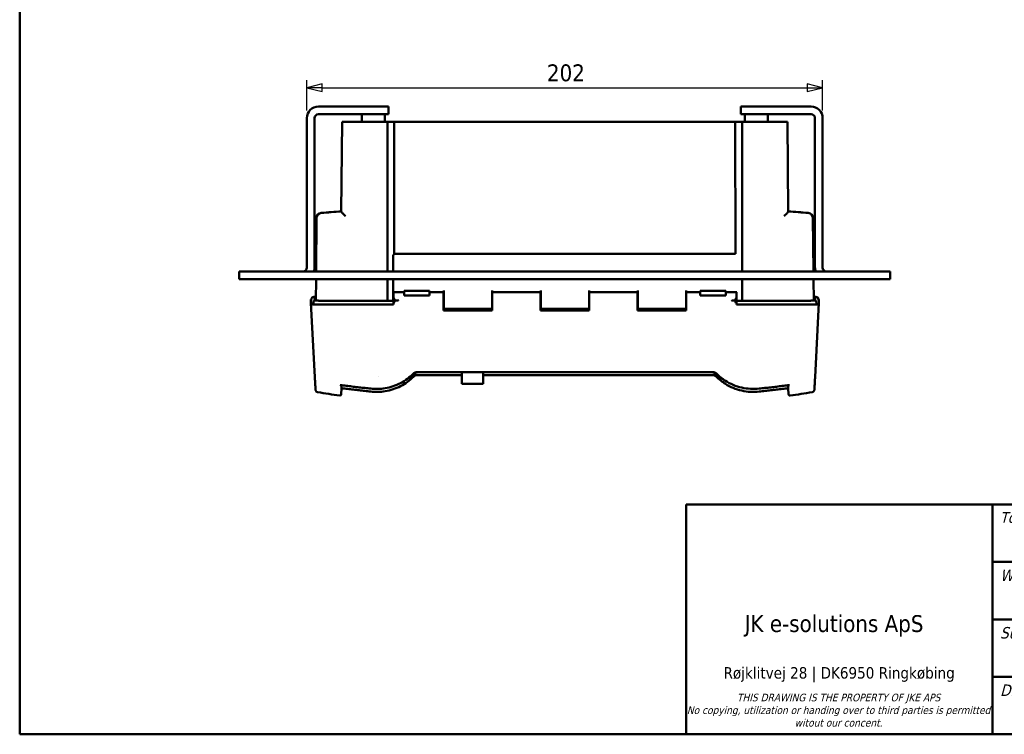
# Model space of a CAD drawing. Header units: millimetres. Extents: x 30 to 861, y 28 to 600.
# Tile 1 of 33: x 30 to 416, y 30 to 310. Entities that reach past the tile are written whole.
import ezdxf
from ezdxf.enums import TextEntityAlignment as Align

# ---------------------------------------------------------------- set-up
doc = ezdxf.new("R2010")
doc.units = ezdxf.units.MM
doc.header["$LTSCALE"] = 3
for name, color, linetype, lineweight in [('Border (ISO)', 7, 'Continuous', 50), ('Dimension (ISO)', 7, 'Continuous', 25), ('Title (ISO)', 7, 'Continuous', 50), ('Visible (ISO)', 7, 'Continuous', 50)]:
    doc.layers.add(name, color=color, linetype=linetype, lineweight=lineweight)
doc.styles.add('Note Text (ISO)', font='tahoma.ttf')
doc.styles.get("Standard").update_dxf_attribs({"font": 'tahoma.ttf'})
doc.dimstyles.new('Default (ISO)', dxfattribs={"dimscale": 3, "dimtxt": 2.2, "dimasz": 2, "dimexe": 1, "dimexo": 1, "dimgap": 0.762, "dimtad": 1, "dimdec": 1, "dimrnd": 1e-08, "dimtxsty": 'Note Text (ISO)', "dimblk": 'Filled-1', "dimcen": 0.09, "dimdle": 10, "dimclrd": 256, "dimclre": 256, "dimclrt": 256, "dimadec": 0, "dimazin": 0, "dimtfac": 0.863636, "dimtdec": 0, "dimtmove": 0, "dimatfit": 3, "dimfxl": 1, "dimtolj": 1, "dimlwd": -1, "dimlwe": -1, "dimarcsym": 0})

# ---------------------------------------------------------------- blocks, each defined once
blk = doc.blocks.new('Borders Border')
at = {"layer": 'Border (ISO)'}
for p, q in [((10, 10), (10, 200)), ((287, 10), (10, 10))]:
    blk.add_line(p, q, dxfattribs=at)
blk = doc.blocks.new('Title Blocks JKE')
at = {"layer": 'Title (ISO)'}
for p, q in [((100.89, 162.13), (290.89, 162.13)), ((100.89, 132.13), (100.89, 162.13)), ((140.89, 162.13), (140.89, 132.13)), ((140.89, 154.63), (207.56, 154.63)), ((140.89, 147.13), (290.89, 147.13)), ((140.89, 139.63), (290.89, 139.63)), ((290.89, 132.13), (100.89, 132.13))]:
    blk.add_line(p, q, dxfattribs=at)
at = {"layer": 'Title (ISO)', "attachment_point": 1, "style": 'Note Text (ISO)'}
for s, insert, char_height in [('\\fTahoma|b0|i1;\\H1.4000;Tolerance', (141.89, 161.13), 1.4), ('\\fTahoma|b0|i1;\\H1.5000;Weight', (141.89, 153.63), 1.5), ('\\fTahoma|b0|i0;JK e-solutions ApS', (108.54, 147.68), 2.2), ('\\fTahoma|b0|i1;\\H1.5000;Surface', (141.89, 146.13), 1.5), ('\\fTahoma|b0|i1;\\H1.5000;Dimensions:', (141.89, 138.63), 1.5)]:
    blk.add_mtext(s, dxfattribs=dict(at, insert=insert, char_height=char_height))
at = {"layer": 'Title (ISO)', "attachment_point": 2, "style": 'Note Text (ISO)'}
for s, insert, char_height, width, line_spacing_factor in [('\\fTahoma|b0|i0;\\H1.5000;Røjklitvej 28 | DK6950 Ringkøbing\\fTahoma|b0|i0;\\H2.0000;\\P', (120.88, 140.9), 1.5, 39.9232, 4), ('\\fTahoma|b0|i1;\\H1.0000;THIS DRAWING IS THE PROPERTY OF JKE APS\\P\\fTahoma|b0|i1;\\H1.0000;No copying, utilization or handing over to third parties is permitted witout our concent.', (120.81, 137.43), 1, 39.5987, 0.987884)]:
    blk.add_mtext(s, dxfattribs=dict(at, insert=insert, char_height=char_height, width=width, line_spacing_factor=line_spacing_factor))
at = {"layer": 'Title (ISO)', "lineweight": 30, "flags": 104}
for tag, p in [('DESCRIPTION', (210.56, 158.38)), ('TITLE', (210.56, 154.63)), ('SUBJECT', (210.56, 150.88))]:
    blk.add_attdef(tag, text='', height=2.5, dxfattribs=at).set_placement(p, align=Align.MIDDLE_LEFT)
for tag, height, p in [('MASS\\P3;', 2.5, (143.89, 147.63)), ('CREATION_DATE', 2.5, (177.22, 147.63)), ('Surface', 2.5, (143.89, 140.13)), ('MATERIAL', 2.5, (243.61, 140.13)), ('DESIGNER', 2.5, (177.22, 140.13)), ('Dimension', 2.5, (143.89, 132.63)), ('PART_NUMBER', 2.2, (243.61, 132.63))]:
    blk.add_attdef(tag, text='', height=height, dxfattribs=at).set_placement(p, align=Align.BOTTOM_LEFT)
blk.add_attdef('Sheet_Size', text='', height=2.5, dxfattribs=at).set_placement((215.89, 140.13), align=Align.BOTTOM_CENTER)
blk.add_attdef('REVISION_NUMBER', text='', height=2.2, dxfattribs=at).set_placement((287.39, 134.9), align=Align.MIDDLE_CENTER)
blk = doc.blocks.new('Filled-1')
at = {"color": 0}
for p, q in [((0, 0), (-1, 0.25)), ((-1, 0.25), (-1, -0.25)), ((-1, 0), (0, 0)), ((-1, -0.25), (0, 0))]:
    blk.add_line(p, q, dxfattribs=at)
at = {"color": 0, "flags": 128}
blk.add_lwpolyline([(-1, -0.25), (0, 0), (-1, 0.25), (-1, -0.25)], dxfattribs=at)
at = {"color": 0}
blk.add_solid([(-1, -0.25), (0, 0), (-1, 0.25), (-1, -0.25)], dxfattribs=at)
blk = doc.blocks.new('*D7')
at = {"layer": 'Defpoints', "color": 0, "transparency": 16777216}
for p in [(344.51, 283.13), (142.51, 271.25), (344.51, 271.25)]:
    blk.add_point(p, dxfattribs=at)
at = {"layer": 'Dimension (ISO)', "transparency": 16777216}
for p, q in [((142.51, 274.25), (142.51, 286.13)), ((344.51, 274.25), (344.51, 286.13)), ((148.51, 283.13), (338.51, 283.13))]:
    blk.add_line(p, q, dxfattribs=at)
at = {"layer": 'Dimension (ISO)', "transparency": 16777216, "xscale": 6, "yscale": 6, "zscale": 6, "rotation": 180}
blk.add_blockref('Filled-1', (142.51, 283.13), dxfattribs=at)
at = {"layer": 'Dimension (ISO)', "transparency": 16777216, "xscale": 6, "yscale": 6, "zscale": 6}
blk.add_blockref('Filled-1', (344.51, 283.13), dxfattribs=at)
at = {"layer": 'Dimension (ISO)', "transparency": 16777216, "insert": (236.52, 292.29), "char_height": 6.6, "attachment_point": 1, "style": 'Note Text (ISO)'}
blk.add_mtext('\\A1;202', dxfattribs=at)

msp = doc.modelspace()

# ---------------------------------------------------------------- linework, layer by layer
at = {"layer": 'Visible (ISO)'}
for p, q in [((172.51, 275.75), (147.01, 275.75)), ((172.51, 275.75), (174.51, 275.75)), ((174.51, 272.75), (174.51, 275.75)), ((312.51, 275.75), (312.51, 272.75)), ((312.51, 275.75), (314.51, 275.75)), ((340.01, 275.75), (314.51, 275.75)), ((142.51, 271.25), (142.51, 212.75)), ((145.51, 212.75), (145.51, 271.25)), ((147.01, 272.75), (172.51, 272.75)), ((164.04, 272.75), (164.01, 269.75)), ((174.51, 272.75), (172.51, 272.75)), ((172.99, 272.75), (173.01, 269.75)), ((314.51, 272.75), (312.51, 272.75)), ((314.04, 272.75), (314.01, 269.75)), ((340.01, 272.75), (314.51, 272.75)), ((322.99, 272.75), (323.01, 269.75)), ((341.51, 271.25), (341.51, 212.75)), ((344.51, 271.25), (344.51, 212.75)), ((156.27, 269.75), (155.97, 234.7)), ((156.27, 269.75), (157.93, 269.75)), ((157.93, 269.75), (174.07, 269.75)), ((174.07, 269.75), (174.02, 211.25)), ((175.1, 269.75), (174.07, 269.75)), ((175.1, 269.75), (176.09, 269.75)), ((176.09, 269.75), (176.72, 269.75)), ((176.7, 217.98), (176.72, 269.75)), ((176.72, 269.75), (310.31, 269.75)), ((310.31, 269.75), (310.93, 269.75)), ((310.33, 218.05), (310.31, 269.75)), ((310.93, 269.75), (311.93, 269.75)), ((312.96, 269.75), (311.93, 269.75)), ((313, 211.25), (312.96, 269.75)), ((312.96, 269.75), (329.1, 269.75)), ((329.1, 269.75), (330.75, 269.75)), ((331.06, 234.7), (330.75, 269.75)), ((146.3, 232.15), (146.11, 211.25)), ((146.3, 232.18), (146.3, 232.15)), ((340.73, 232.15), (340.73, 232.18)), ((340.91, 211.25), (340.73, 232.15)), ((176.38, 217.72), (176.77, 218.05)), ((176.77, 218.05), (310.33, 218.05)), ((176.28, 215.85), (176.27, 211.25)), ((116.01, 211.25), (116.01, 208.25)), ((116.01, 211.25), (121.01, 211.25)), ((121.01, 211.25), (366.01, 211.25)), ((366.01, 211.25), (371.01, 211.25)), ((371.01, 208.25), (371.01, 211.25)), ((121.01, 208.25), (116.01, 208.25)), ((121.01, 208.25), (366.01, 208.25)), ((146.09, 208.25), (146.01, 199.81)), ((174.02, 208.25), (174.01, 199.75)), ((176.26, 208.25), (176.25, 203.09)), ((313.01, 199.75), (313.01, 208.25)), ((341.01, 199.81), (340.94, 208.25)), ((371.01, 208.25), (366.01, 208.25)), ((145.27, 201.27), (145.52, 201.27)), ((145.52, 201.27), (145.6, 199.81)), ((176.25, 203.09), (176.23, 201.58)), ((176.25, 203.09), (176.52, 203.09)), ((176.37, 203.05), (176.37, 202.62)), ((176.37, 202.62), (176.37, 200.91)), ((176.37, 200.91), (176.37, 198.8)), ((176.81, 203.12), (180.57, 203.12)), ((177.03, 203.09), (177.03, 203.09)), ((180.57, 202.7), (180.57, 203.69)), ((190.57, 203.69), (180.57, 203.69)), ((180.57, 202.7), (180.57, 201.8)), ((190.57, 201.8), (180.57, 201.8)), ((190.57, 203.69), (190.57, 202.7)), ((190.57, 203.12), (196.02, 203.12)), ((190.57, 201.8), (190.57, 202.7)), ((196.02, 203.12), (196.02, 199.61)), ((196.02, 203.09), (196.12, 203.09)), ((196.12, 203.72), (196.12, 203.25)), ((196.12, 203.25), (196.12, 203.11)), ((196.12, 196.62), (196.12, 203.11)), ((215.02, 203.25), (215.02, 203.72)), ((215.02, 203.11), (215.02, 203.25)), ((215.02, 203.11), (215.02, 196.62)), ((215.02, 203.09), (215.12, 203.09)), ((215.12, 199.61), (215.12, 203.12)), ((215.12, 203.12), (234.02, 203.12)), ((234.02, 203.12), (234.02, 199.61)), ((234.02, 203.09), (234.12, 203.09)), ((234.12, 203.72), (234.12, 203.25)), ((234.12, 203.25), (234.12, 203.11)), ((234.12, 196.62), (234.12, 203.11)), ((253.02, 203.25), (253.02, 203.72)), ((253.02, 203.11), (253.02, 203.25)), ((253.02, 203.11), (253.02, 196.62)), ((253.02, 203.09), (253.12, 203.09)), ((253.12, 199.61), (253.12, 203.12)), ((253.12, 203.12), (272.02, 203.12)), ((272.02, 203.12), (272.02, 199.61)), ((272.02, 203.09), (272.12, 203.09)), ((272.12, 203.72), (272.12, 203.25)), ((272.12, 203.25), (272.12, 203.11)), ((272.12, 196.62), (272.12, 203.11)), ((291.02, 203.25), (291.02, 203.72)), ((291.02, 203.11), (291.02, 203.25)), ((291.02, 203.11), (291.02, 196.62)), ((291.02, 203.09), (291.12, 203.09)), ((291.12, 199.61), (291.12, 203.12)), ((291.12, 203.12), (296.57, 203.12)), ((296.57, 202.7), (296.57, 203.69)), ((306.57, 203.69), (296.57, 203.69)), ((296.57, 202.7), (296.57, 201.8)), ((306.57, 201.8), (296.57, 201.8)), ((306.57, 203.69), (306.57, 202.7)), ((306.57, 203.12), (310.34, 203.12)), ((306.57, 201.8), (306.57, 202.7)), ((310.12, 203.09), (310.12, 203.09)), ((310.63, 203.09), (310.86, 203.09)), ((310.77, 202.62), (310.77, 203.05)), ((310.77, 200.91), (310.77, 202.62)), ((310.77, 198.8), (310.77, 200.91)), ((341.55, 199.81), (341.63, 201.27)), ((341.63, 201.27), (341.87, 201.27)), ((144.18, 198.2), (144.07, 200.28)), ((144.07, 200.28), (144.07, 198.89)), ((144.07, 200.28), (144.27, 200.28)), ((145.6, 169.78), (144.07, 198.89)), ((144.18, 198.21), (144.18, 198.2)), ((145.11, 199.81), (145.1, 198.22)), ((171.91, 198.26), (145.83, 198.22)), ((146.01, 199.89), (145.93, 199.89)), ((145.94, 199.81), (147.06, 199.82)), ((147.67, 199.75), (147.07, 199.75)), ((174.01, 199.75), (147.67, 199.75)), ((175.83, 198.26), (172.25, 198.26)), ((174.01, 199.75), (175.06, 199.75)), ((176.01, 199.75), (175.06, 199.75)), ((176.01, 199.85), (176.37, 199.85)), ((176.37, 198.27), (176.27, 198.27)), ((176.37, 198.8), (176.37, 198.27)), ((176.84, 199.88), (177.95, 199.89)), ((196.02, 199.84), (196.12, 199.84)), ((196.02, 199.82), (196.12, 199.82)), ((196.02, 199.75), (196.12, 199.75)), ((196.02, 199.61), (196.02, 195.89)), ((196.02, 198.25), (196.12, 198.25)), ((215.02, 199.84), (215.12, 199.84)), ((215.02, 199.82), (215.12, 199.82)), ((215.02, 199.75), (215.12, 199.75)), ((215.02, 198.25), (215.12, 198.25)), ((215.12, 195.89), (215.12, 199.61)), ((234.02, 199.84), (234.12, 199.84)), ((234.02, 199.82), (234.12, 199.82)), ((234.02, 199.75), (234.12, 199.75)), ((234.02, 199.61), (234.02, 195.89)), ((234.02, 198.25), (234.12, 198.25)), ((253.02, 199.84), (253.12, 199.84)), ((253.02, 199.82), (253.12, 199.82)), ((253.02, 199.75), (253.12, 199.75)), ((253.02, 198.25), (253.12, 198.25)), ((253.12, 195.89), (253.12, 199.61)), ((272.02, 199.84), (272.12, 199.84)), ((272.02, 199.82), (272.12, 199.82)), ((272.02, 199.75), (272.12, 199.75)), ((272.02, 199.61), (272.02, 195.89)), ((272.02, 198.25), (272.12, 198.25)), ((291.02, 199.84), (291.12, 199.84)), ((291.02, 199.82), (291.12, 199.82)), ((291.02, 199.75), (291.12, 199.75)), ((291.02, 198.25), (291.12, 198.25)), ((291.12, 195.89), (291.12, 199.61)), ((309.2, 199.89), (310.31, 199.88)), ((310.77, 199.85), (311.01, 199.85)), ((310.77, 198.27), (310.77, 198.8)), ((310.88, 198.27), (310.77, 198.27)), ((311.96, 199.75), (311.01, 199.75)), ((314.89, 198.26), (311.31, 198.26)), ((311.96, 199.75), (313.01, 199.75)), ((339.36, 199.75), (313.01, 199.75)), ((341.31, 198.22), (315.24, 198.26)), ((339.9, 199.75), (339.36, 199.75)), ((339.9, 199.82), (341.21, 199.81)), ((341.21, 199.89), (341.01, 199.89)), ((341.55, 169.78), (343.07, 198.89)), ((342.03, 199.81), (342.05, 198.22)), ((342.87, 200.28), (343.07, 200.28)), ((342.96, 198.2), (343.07, 200.28)), ((342.96, 198.2), (342.96, 198.21)), ((343.07, 198.89), (343.07, 200.28)), ((215.12, 196.39), (196.02, 196.39)), ((196.02, 195.89), (215.12, 195.89)), ((215.02, 196.62), (196.12, 196.62)), ((196.49, 196.62), (196.49, 196.39)), ((253.12, 196.39), (234.02, 196.39)), ((234.02, 195.89), (253.12, 195.89)), ((253.02, 196.62), (234.12, 196.62)), ((240.1, 196.62), (240.1, 196.39)), ((247.05, 196.62), (247.05, 196.39)), ((291.12, 196.39), (272.02, 196.39)), ((272.02, 195.89), (291.12, 195.89)), ((291.02, 196.62), (272.12, 196.62)), ((289.56, 196.39), (289.56, 196.62)), ((289.57, 196.62), (289.57, 196.39)), ((170.66, 170.13), (170.66, 170.13)), ((185.25, 171.07), (185.23, 171.03)), ((185.74, 171.83), (301.41, 171.83)), ((203.15, 170.61), (185.74, 170.61)), ((203.15, 167.24), (203.15, 171.83)), ((203.15, 171.83), (203.15, 167.24)), ((203.16, 171.83), (203.16, 167.24)), ((211.56, 171.83), (211.56, 167.24)), ((301.41, 170.61), (211.56, 170.61)), ((301.41, 171.83), (301.41, 171.83)), ((301.91, 171.03), (301.9, 171.07)), ((203.15, 167.24), (203.15, 167.24)), ((203.15, 167.24), (203.16, 167.24)), ((204.62, 167.24), (203.16, 167.24)), ((210.11, 167.24), (204.62, 167.24)), ((206, 167.24), (206, 167.23)), ((206.01, 167.23), (206, 167.23)), ((206.01, 167.23), (208.81, 167.23)), ((208.81, 167.24), (208.81, 167.23)), ((211.56, 167.24), (210.11, 167.24)), ((156.07, 165.53), (155.94, 163.08)), ((331.07, 165.53), (331.2, 163.08)), ((331.2, 163.07), (331.2, 163.07))]:
    msp.add_line(p, q, dxfattribs=at)
for centre, radius, start, end in [((147.01, 271.25), 4.5, 90, 180), ((340.01, 271.25), 4.5, 0, 90), ((147.01, 271.25), 1.5, 90, 180), ((340.01, 271.25), 1.5, 0, 90), ((148.3, 232.16), 2, 94.3644, 179.5), ((148.3, 232.13), 2, 94.3608, 179.5), ((338.73, 232.16), 2, 0.5, 85.6356), ((338.73, 232.13), 2, 0.5, 85.6392), ((141.01, 212.75), 1.5, 270, 0), ((141.01, 212.75), 4.5, 340.5288, 0), ((346.01, 212.75), 4.5, 180, 199.4712), ((346.01, 212.75), 1.5, 180, 270), ((243.57, 756.09), 600, 260.7113, 261.54672), ((243.57, 756.09), 600, 278.45328, 279.2887)]:
    msp.add_arc(centre, radius, start, end, dxfattribs=at)
for centre, major_axis, ratio, start_param, end_param in [((148.3, 232.16), (-0.15, 1.99), 0.172515, 6.281751, 6.283185), ((148.3, 232.13), (-0.15, 1.99), 0.172517, 6.281751, 6.283185), ((338.73, 232.16), (0.15, 1.99), 0.172515, 0, 0.001435), ((338.73, 232.13), (0.15, 1.99), 0.172517, 0, 0.001435), ((176.39, 215.72), (0, -2), 0.052406, 3.185202, 4.651278), ((145.27, 200.28), (1, 0), 0.991235, 1.570796, 3.141593), ((176.29, 201.4), (0, -1), 0.052406, 4.529105, 5.059176), ((176.07, 199.87), (0, -3.5), 0.052406, 1.567486, 1.917584), ((176.22, 199.87), (0.01, 1.07), 0.577306, 4.725478, 6.042763), ((176.79, 199.87), (0.02, 3.25), 0.488497, 0.002735, 0.002772), ((310.93, 199.87), (0.01, -1.07), 0.577306, 3.382015, 4.6993), ((310.35, 199.87), (0.02, -3.25), 0.488497, 3.138801, 3.138858), ((341.87, 200.28), (1, 0), 0.991235, 0, 1.570796), ((146.19, 198.21), (-2, 0), 0.008723, 4.889221, 6.283185), ((146.11, 199.81), (-1, 0), 0.008726, 4.886986, 6.283109), ((146.02, 199.89), (-0.501, 0), 0.008715, 0.547545, 1.396048), ((172.26, 198.25), (-2, 0), 0.008738, 4.712629, 4.886922), ((175.83, 198.27), (-0.5, 0), 0.008735, 1.572379, 2.617995), ((176.22, 199.87), (-0.09, 1.07), 0.575205, 3.250226, 4.673356), ((310.93, 199.87), (-0.09, -1.07), 0.575205, 4.751422, 6.174552), ((311.31, 198.27), (-0.5, 0), 0.008735, 0.523598, 1.569213), ((314.89, 198.25), (-2, 0), 0.008738, 4.537856, 4.712149), ((341.12, 199.89), (0.501, 0), 0.008715, 4.887137, 5.73564), ((341.03, 199.81), (-1, 0), 0.008726, 3.141669, 4.537792), ((340.96, 198.21), (-2, 0), 0.008723, 3.141592, 4.535557), ((187.01, 171.34), (1.77, 0.31), 0.213957, 3.034581, 3.143435), ((185.22, 172.16), (0.069, -0.373), 0.091188, 6.035647, 6.280649), ((185.22, 170.94), (0.068, -0.374), 0.094687, 0.002357, 0.311848), ((301.93, 170.94), (0.068, 0.374), 0.094681, 2.829793, 3.139203), ((301.93, 172.16), (0.069, 0.373), 0.091182, 3.144157, 3.389057), ((300.2, 171.33), (1.7, -0.3), 0.218052, 6.281496, 6.392339), ((156.27, 167.15), (-0.063, -0.496), 0.17981, 6.278734, 6.283185), ((176.53, 170.39), (-8.52, -0.07), 0.175893, 2.268513, 2.442734), ((310.62, 170.39), (8.52, -0.07), 0.175893, 3.840339, 4.014562), ((330.88, 167.15), (0.063, -0.496), 0.17981, 0, 0.004451), ((156.27, 166.01), (-0.064, -0.496), 0.177632, 6.279109, 6.283185), ((330.88, 166.01), (0.064, -0.496), 0.177632, 0, 0.004077)]:
    msp.add_ellipse(centre, major_axis=major_axis, ratio=ratio, start_param=start_param, end_param=end_param, dxfattribs=at)
for points in [[(148.14, 234.12), (150.75, 234.32), (153.36, 234.52), (155.97, 234.72)], [(148.15, 234.15), (150.76, 234.35), (153.36, 234.55), (155.97, 234.75)], [(331.06, 234.75), (333.66, 234.55), (336.27, 234.35), (338.88, 234.15)], [(331.06, 234.72), (333.67, 234.52), (336.27, 234.32), (338.88, 234.12)], [(176.37, 203.05), (176.52, 203.09), (176.66, 203.12), (176.81, 203.12)], [(310.34, 203.12), (310.48, 203.12), (310.63, 203.09), (310.77, 203.05)], [(185.74, 171.83), (185.59, 171.83), (185.44, 171.82), (185.29, 171.79)], [(185.74, 170.61), (185.59, 170.61), (185.44, 170.6), (185.29, 170.57)], [(301.86, 171.79), (301.71, 171.82), (301.56, 171.83), (301.41, 171.83)], [(301.86, 170.57), (301.71, 170.6), (301.56, 170.61), (301.41, 170.61)], [(155.37, 162.6), (155.37, 162.6), (155.37, 162.6), (155.37, 162.6)], [(156.2, 165.52), (156.16, 165.52), (156.12, 165.53), (156.07, 165.53)], [(331.07, 165.53), (331.03, 165.53), (330.99, 165.52), (330.94, 165.52)], [(331.77, 162.6), (331.77, 162.6), (331.77, 162.6), (331.77, 162.6)]]:
    msp.add_open_spline(points, degree=3, dxfattribs=at)
for points, knots in [([(155.97, 234.7), (155.97, 234.68), (155.98, 234.65), (156.02, 234.57), (156.06, 234.53), (156.19, 234.35), (156.32, 234.2), (156.62, 233.87), (156.8, 233.68), (157.18, 233.3), (157.38, 233.09), (157.6, 232.89), (157.6, 232.89), (157.61, 232.89)], [0.0000096, 0.0000096, 0.0000096, 0.0000096, 0.0379344, 0.0379344, 0.0773524, 0.0773524, 0.1612747, 0.1612747, 0.2467239, 0.2467239, 0.335845, 0.335845, 0.3366569, 0.3366569, 0.3366569, 0.3366569]), ([(329.42, 232.89), (329.42, 232.89), (329.42, 232.89), (329.64, 233.09), (329.85, 233.3), (330.23, 233.68), (330.41, 233.87), (330.71, 234.2), (330.84, 234.35), (330.97, 234.53), (331, 234.57), (331.05, 234.65), (331.06, 234.68), (331.06, 234.7)], [-0.0008136, -0.0008136, -0.0008136, -0.0008136, 0, 0, 0.0893018, 0.0893018, 0.1749243, 0.1749243, 0.2590111, 0.2590111, 0.2985063, 0.2985063, 0.3365141, 0.3365141, 0.3365141, 0.3365141]), ([(178.38, 199.91), (178.35, 199.91), (178.31, 199.91), (178.28, 199.91), (178.26, 199.91), (178.24, 199.9), (178.22, 199.9), (178.19, 199.9), (178.16, 199.9), (178.13, 199.9), (178.11, 199.9), (178.09, 199.9), (178.08, 199.9), (178.03, 199.9), (177.98, 199.89), (177.95, 199.89)], [-0.0013531, -0.0013531, -0.0013531, -0.0013531, 0.1073206, 0.1073206, 0.1073206, 0.164211, 0.164211, 0.164211, 0.2623074, 0.2623074, 0.2623074, 0.3284462, 0.3284462, 0.3284462, 0.5237812, 0.5237812, 0.5237812, 0.5237812]), ([(309.2, 199.89), (309.18, 199.89), (309.17, 199.89), (309.15, 199.89), (309.14, 199.9), (309.12, 199.9), (309.1, 199.9), (309.09, 199.9), (309.08, 199.9), (309.07, 199.9), (309.05, 199.9), (309.03, 199.9), (309.01, 199.9), (308.99, 199.9), (308.97, 199.9), (308.94, 199.9), (308.94, 199.9), (308.93, 199.9), (308.93, 199.9), (308.9, 199.9), (308.87, 199.91), (308.85, 199.91), (308.83, 199.91), (308.82, 199.91), (308.81, 199.91), (308.8, 199.91), (308.79, 199.91), (308.78, 199.91), (308.77, 199.91), (308.76, 199.91), (308.76, 199.91)], [0, 0, 0, 0, 0.0771876, 0.0771876, 0.0771876, 0.1552738, 0.1552738, 0.1552738, 0.1953329, 0.1953329, 0.1953329, 0.2613345, 0.2613345, 0.2613345, 0.3442679, 0.3442679, 0.3442679, 0.3595662, 0.3595662, 0.3595662, 0.4416708, 0.4416708, 0.4416708, 0.483366, 0.483366, 0.483366, 0.5127266, 0.5127266, 0.5127266, 0.5250612, 0.5250612, 0.5250612, 0.5250612]), ([(145.6, 169.77), (145.64, 169.12), (145.67, 168.54), (145.73, 167.49), (145.75, 167.04), (145.8, 166.25), (145.82, 165.93), (145.85, 165.4), (145.86, 165.2), (145.88, 165), (145.88, 164.95), (145.89, 164.88), (145.89, 164.86), (145.9, 164.82), (145.9, 164.8), (145.91, 164.73), (145.91, 164.71), (145.95, 164.6), (145.96, 164.57), (146, 164.48), (146.01, 164.46), (146.06, 164.38), (146.1, 164.32), (146.23, 164.18), (146.31, 164.11), (146.51, 164.01), (146.61, 163.97), (146.73, 163.95)], [4.5742267, 4.5742267, 4.5742267, 4.5742267, 4.6000963, 4.6000963, 4.6259659, 4.6259659, 4.6518356, 4.6518356, 4.6777052, 4.6777052, 4.69064, 4.69064, 4.6971074, 4.6971074, 4.7003411, 4.7003411, 4.701958, 4.701958, 4.7025855, 4.7025855, 4.7028196, 4.7028196, 4.7031579, 4.7031579, 4.7034105, 4.7034105, 4.7035748, 4.7035748, 4.7035748, 4.7035748]), ([(184.22, 171.21), (182.76, 169.73), (181.05, 168.48), (177.31, 166.54), (175.22, 165.85), (171.26, 165.19), (169.35, 165.14), (167.48, 165.34)], [0, 0, 0, 0, 0.625395, 0.625395, 1.273926, 1.273926, 1.846184, 1.846184, 1.846184, 1.846184]), ([(184.22, 170), (182.76, 168.52), (181.05, 167.27), (177.31, 165.34), (175.22, 164.66), (171.26, 164.01), (169.35, 163.96), (167.48, 164.17)], [0, 0, 0, 0, 0.625331, 0.625331, 1.273787, 1.273787, 1.846258, 1.846258, 1.846258, 1.846258]), ([(184.15, 170.11), (184.1, 170.06), (184.05, 170.01), (183.87, 169.87), (183.74, 169.77), (183.41, 169.59), (183.22, 169.51), (183.06, 169.48)], [-0.1024789, -0.1024789, -0.1024789, -0.1024789, -0.0868932, -0.0868932, -0.0512473, -0.0512473, 0, 0, 0, 0]), ([(184.45, 170.38), (184.4, 170.33), (184.35, 170.29), (184.25, 170.2), (184.2, 170.15), (184.15, 170.11)], [-0.04036755, -0.04036755, -0.04036755, -0.04036755, -0.02018489, -0.02018489, -0.00000116, -0.00000116, -0.00000116, -0.00000116]), ([(185.29, 171.79), (185.05, 171.74), (184.82, 171.65), (184.47, 171.44), (184.34, 171.33), (184.22, 171.21)], [0, 0, 0, 0, 0.074014, 0.074014, 0.1241979, 0.1241979, 0.1241979, 0.1241979]), ([(185.29, 170.57), (185.05, 170.52), (184.82, 170.43), (184.47, 170.22), (184.34, 170.11), (184.22, 170)], [0, 0, 0, 0, 0.0740539, 0.0740539, 0.1242177, 0.1242177, 0.1242177, 0.1242177]), ([(184.66, 170.55), (184.63, 170.52), (184.59, 170.5), (184.52, 170.44), (184.48, 170.41), (184.45, 170.38)], [-0.02752452, -0.02752452, -0.02752452, -0.02752452, -0.01416958, -0.01416958, 0, 0, 0, 0]), ([(185.23, 171.03), (185.23, 171.01), (185.22, 171), (185.2, 170.97), (185.19, 170.96), (185.14, 170.91), (185.09, 170.87), (184.93, 170.75), (184.8, 170.66), (184.66, 170.55)], [-0.1061726, -0.1061726, -0.1061726, -0.1061726, -0.0970685, -0.0970685, -0.0868888, -0.0868888, -0.0529971, -0.0529971, -0.000001, -0.000001, -0.000001, -0.000001]), ([(185.3, 170.59), (185.3, 170.59), (185.3, 170.6), (185.3, 170.6), (185.3, 170.61), (185.3, 170.62), (185.3, 170.63), (185.3, 170.65), (185.29, 170.66), (185.29, 170.68), (185.29, 170.68), (185.29, 170.68), (185.29, 170.69), (185.29, 170.69), (185.29, 170.69), (185.29, 170.7), (185.29, 170.71), (185.29, 170.73), (185.29, 170.75), (185.28, 170.77), (185.28, 170.79), (185.28, 170.81), (185.28, 170.83), (185.27, 170.84), (185.27, 170.85), (185.27, 170.87), (185.27, 170.89), (185.26, 170.92), (185.26, 170.94), (185.25, 170.97), (185.25, 170.99), (185.25, 171), (185.25, 171.02), (185.24, 171.03)], [-0.8501512, -0.8501512, -0.8501512, -0.8501512, -0.820433, -0.820433, -0.820433, -0.7363935, -0.7363935, -0.7363935, -0.6560778, -0.6560778, -0.6560778, -0.6382301, -0.6382301, -0.6382301, -0.6247835, -0.6247835, -0.6247835, -0.5482774, -0.5482774, -0.5482774, -0.4689023, -0.4689023, -0.4689023, -0.4298875, -0.4298875, -0.4298875, -0.352135, -0.352135, -0.352135, -0.2759873, -0.2759873, -0.2759873, -0.2351177, -0.2351177, -0.2351177, -0.2351177]), ([(301.85, 170.59), (301.85, 170.59), (301.85, 170.6), (301.85, 170.6), (301.85, 170.61), (301.85, 170.62), (301.85, 170.63), (301.85, 170.65), (301.85, 170.66), (301.85, 170.68), (301.85, 170.68), (301.85, 170.68), (301.85, 170.69), (301.85, 170.69), (301.85, 170.69), (301.85, 170.7), (301.86, 170.71), (301.86, 170.73), (301.86, 170.75), (301.86, 170.77), (301.87, 170.79), (301.87, 170.81), (301.87, 170.83), (301.87, 170.84), (301.87, 170.85), (301.88, 170.87), (301.88, 170.89), (301.88, 170.92), (301.89, 170.94), (301.89, 170.97), (301.9, 170.99), (301.9, 171), (301.9, 171.02), (301.9, 171.03)], [0, 0, 0, 0, 0.0297146, 0.0297146, 0.0297146, 0.1137386, 0.1137386, 0.1137386, 0.1940396, 0.1940396, 0.1940396, 0.2118938, 0.2118938, 0.2118938, 0.2253404, 0.2253404, 0.2253404, 0.3018367, 0.3018367, 0.3018367, 0.3812022, 0.3812022, 0.3812022, 0.4202128, 0.4202128, 0.4202128, 0.4974548, 0.4974548, 0.4974548, 0.573048, 0.573048, 0.573048, 0.6149588, 0.6149588, 0.6149588, 0.6149588]), ([(302.93, 171.21), (302.78, 171.36), (302.6, 171.49), (302.24, 171.68), (302.05, 171.75), (301.86, 171.79)], [0, 0, 0, 0, 0.0643854, 0.0643854, 0.1242319, 0.1242319, 0.1242319, 0.1242319]), ([(302.93, 170), (302.78, 170.15), (302.6, 170.28), (302.24, 170.46), (302.05, 170.53), (301.86, 170.57)], [0, 0, 0, 0, 0.0644786, 0.0644786, 0.1242517, 0.1242517, 0.1242517, 0.1242517]), ([(302.48, 170.55), (302.34, 170.66), (302.21, 170.75), (302.05, 170.87), (302, 170.91), (301.95, 170.96), (301.94, 170.98), (301.93, 171), (301.92, 171.01), (301.91, 171.03)], [-0.05168701, -0.05168701, -0.05168701, -0.05168701, -0.02584426, -0.02584426, -0.00936019, -0.00936019, -0.00442601, -0.00442601, 0, 0, 0, 0]), ([(302.7, 170.38), (302.66, 170.41), (302.62, 170.44), (302.55, 170.5), (302.52, 170.52), (302.48, 170.55)], [-0.02761486, -0.02761486, -0.02761486, -0.02761486, -0.01343271, -0.01343271, -0.00008436, -0.00008436, -0.00008436, -0.00008436]), ([(302.99, 170.11), (302.94, 170.15), (302.9, 170.2), (302.8, 170.29), (302.75, 170.33), (302.7, 170.38)], [-0.03998722, -0.03998722, -0.03998722, -0.03998722, -0.01999783, -0.01999783, -0.00000954, -0.00000954, -0.00000954, -0.00000954]), ([(319.67, 165.34), (317.39, 165.1), (315.04, 165.23), (310.56, 166.26), (308.36, 167.16), (305.16, 169.2), (303.98, 170.15), (302.93, 171.21)], [0, 0, 0, 0, 0.697908, 0.697908, 1.395561, 1.395561, 1.845661, 1.845661, 1.845661, 1.845661]), ([(319.67, 164.17), (317.39, 163.92), (315.04, 164.05), (310.56, 165.06), (308.37, 165.96), (305.16, 167.99), (303.98, 168.93), (302.93, 170)], [0.000238, 0.000238, 0.000238, 0.000238, 0.69791, 0.69791, 1.395551, 1.395551, 1.845735, 1.845735, 1.845735, 1.845735]), ([(304.09, 169.48), (303.92, 169.51), (303.73, 169.59), (303.4, 169.77), (303.27, 169.87), (303.1, 170.01), (303.04, 170.06), (302.99, 170.11)], [-0.1398455, -0.1398455, -0.1398455, -0.1398455, -0.0699139, -0.0699139, -0.0212667, -0.0212667, 0, 0, 0, 0]), ([(340.42, 163.95), (340.53, 163.97), (340.62, 164.01), (340.8, 164.09), (340.87, 164.14), (340.99, 164.25), (341.03, 164.3), (341.1, 164.4), (341.12, 164.44), (341.16, 164.51), (341.18, 164.55), (341.21, 164.62), (341.22, 164.65), (341.24, 164.75), (341.24, 164.77), (341.27, 164.94), (341.26, 164.92), (341.28, 165.11), (341.29, 165.29), (341.32, 165.76), (341.33, 166.07), (341.38, 166.8), (341.4, 167.23), (341.46, 168.23), (341.49, 168.79), (341.53, 169.53), (341.54, 169.65), (341.55, 169.77)], [1.5796105, 1.5796105, 1.5796105, 1.5796105, 1.5797684, 1.5797684, 1.5799596, 1.5799596, 1.5801991, 1.5801991, 1.5804852, 1.5804852, 1.5808805, 1.5808805, 1.5816125, 1.5816125, 1.5837604, 1.5837604, 1.6007117, 1.6007117, 1.6265813, 1.6265813, 1.6524509, 1.6524509, 1.6783206, 1.6783206, 1.7041902, 1.7041902, 1.7089586, 1.7089586, 1.7089586, 1.7089586]), ([(156.2, 166.65), (156.11, 166.66), (156.02, 166.67), (155.86, 166.69), (155.78, 166.69), (155.7, 166.69), (155.67, 166.69), (155.63, 166.69), (155.62, 166.69), (155.6, 166.69), (155.59, 166.69), (155.59, 166.69), (155.59, 166.69), (155.59, 166.69)], [0.0001873, 0.0001873, 0.0001873, 0.0001873, 0.02824792, 0.02824792, 0.05676916, 0.05676916, 0.06945171, 0.06945171, 0.08054907, 0.08054907, 0.08944663, 0.08944663, 0.09257473, 0.09257473, 0.09257473, 0.09257473]), ([(156.07, 166.67), (156.07, 166.02), (156.07, 165.65), (156.07, 165.54), (156.07, 165.53), (156.07, 165.53)], [-9.55777, -9.55777, -9.55777, -9.55777, -6.411665, -6.411665, -5.895076, -5.895076, -5.895076, -5.895076]), ([(156.21, 166.65), (156.96, 166.56), (157.71, 166.46), (159.21, 166.28), (159.96, 166.19), (161.46, 166.01), (162.22, 165.92), (163.72, 165.75), (164.47, 165.67), (165.98, 165.5), (166.73, 165.42), (167.48, 165.34)], [6.15788319, 6.15788319, 6.15788319, 6.15788319, 6.16174151, 6.16174151, 6.16559984, 6.16559984, 6.16945817, 6.16945817, 6.1733165, 6.1733165, 6.17717483, 6.17717483, 6.17717483, 6.17717483]), ([(319.67, 165.34), (320.42, 165.42), (321.17, 165.5), (322.67, 165.67), (323.43, 165.75), (324.93, 165.92), (325.68, 166.01), (327.19, 166.19), (327.94, 166.28), (329.44, 166.46), (330.19, 166.56), (330.94, 166.65)], [0.10601048, 0.10601048, 0.10601048, 0.10601048, 0.1098688, 0.1098688, 0.11372713, 0.11372713, 0.11758546, 0.11758546, 0.12144379, 0.12144379, 0.12530212, 0.12530212, 0.12530212, 0.12530212]), ([(331.56, 166.69), (331.56, 166.69), (331.56, 166.69), (331.54, 166.69), (331.52, 166.69), (331.48, 166.69), (331.45, 166.69), (331.36, 166.69), (331.31, 166.69), (331.17, 166.68), (331.1, 166.67), (330.99, 166.66), (330.97, 166.65), (330.94, 166.65)], [0.07744014, 0.07744014, 0.07744014, 0.07744014, 0.08619772, 0.08619772, 0.09841964, 0.09841964, 0.11474659, 0.11474659, 0.1367443, 0.1367443, 0.16242896, 0.16242896, 0.16980811, 0.16980811, 0.16980811, 0.16980811]), ([(331.07, 166.67), (331.07, 165.8), (331.07, 165.43), (331.07, 165.65), (331.07, 166.02), (331.07, 166.67)], [-10.588873, -10.588873, -10.588873, -10.588873, -6.411665, -6.411665, -3.265536, -3.265536, -3.265536, -3.265536]), ([(155.94, 163.07), (155.94, 163.07), (155.94, 163.07), (155.94, 163.06), (155.94, 163.05), (155.94, 163.04), (155.94, 163.04), (155.94, 163.01), (155.93, 162.99), (155.92, 162.93), (155.9, 162.89), (155.86, 162.81), (155.82, 162.76), (155.74, 162.69), (155.69, 162.66), (155.6, 162.62), (155.55, 162.61), (155.45, 162.6), (155.41, 162.6), (155.37, 162.6)], [0, 0, 0, 0, 0.00115892, 0.00115892, 0.0024169, 0.0024169, 0.00472361, 0.00472361, 0.01013387, 0.01013387, 0.02276468, 0.02276468, 0.03936928, 0.03936928, 0.05521298, 0.05521298, 0.07109585, 0.07109585, 0.08323714, 0.08323714, 0.08323714, 0.08323714]), ([(167.48, 164.17), (166.73, 164.25), (165.97, 164.33), (164.47, 164.51), (163.72, 164.59), (162.21, 164.77), (161.46, 164.86), (159.96, 165.04), (159.21, 165.13), (157.71, 165.32), (156.95, 165.42), (156.2, 165.52)], [0.10601048, 0.10601048, 0.10601048, 0.10601048, 0.1098688, 0.1098688, 0.11372713, 0.11372713, 0.11758546, 0.11758546, 0.12144379, 0.12144379, 0.12530212, 0.12530212, 0.12530212, 0.12530212]), ([(330.94, 165.52), (330.19, 165.42), (329.44, 165.32), (327.94, 165.13), (327.19, 165.04), (325.68, 164.86), (324.93, 164.77), (323.43, 164.59), (322.68, 164.51), (321.17, 164.33), (320.42, 164.25), (319.67, 164.17)], [6.15788319, 6.15788319, 6.15788319, 6.15788319, 6.16174151, 6.16174151, 6.16559984, 6.16559984, 6.16945817, 6.16945817, 6.1733165, 6.1733165, 6.17717483, 6.17717483, 6.17717483, 6.17717483]), ([(331.77, 162.6), (331.72, 162.6), (331.67, 162.6), (331.57, 162.61), (331.52, 162.63), (331.42, 162.68), (331.37, 162.72), (331.3, 162.8), (331.27, 162.84), (331.24, 162.91), (331.23, 162.94), (331.21, 162.98), (331.21, 163), (331.21, 163.03), (331.21, 163.04), (331.2, 163.05), (331.2, 163.05), (331.2, 163.06), (331.2, 163.07), (331.2, 163.07)], [0, 0, 0, 0, 0.01532316, 0.01532316, 0.03139868, 0.03139868, 0.04812018, 0.04812018, 0.06383837, 0.06383837, 0.0720458, 0.0720458, 0.07748825, 0.07748825, 0.08027291, 0.08027291, 0.08171123, 0.08171123, 0.08322351, 0.08322351, 0.08322351, 0.08322351])]:
    msp.add_open_spline(points, degree=3, knots=knots, dxfattribs=at)

# ---------------------------------------------------------------- block references
at = {"xscale": 3, "yscale": 3, "zscale": 3}
for name, p in [('Borders Border', (0, 0)), ('Title Blocks JKE', (-11.67, -366.39))]:
    msp.add_blockref(name, p, dxfattribs=at)

# ---------------------------------------------------------------- dimensions: what is measured, and where the dimension line sits
at = {"layer": 'Dimension (ISO)'}
dim = msp.add_linear_dim(base=(344.51, 283.13), p1=(142.51, 271.25), p2=(344.51, 271.25), angle=180, dimstyle='Default (ISO)', override={"dimgap": 0.762, "dimdec": 1, "dimtol": 0, "dimlim": 0, "dimtp": 0, "dimtm": 0, "dimtdec": 0, "dimtofl": 0, "dimatfit": 1}, dxfattribs=at)
dim.commit()
dim.dimension.update_dxf_attribs({"geometry": '*D7', "text_midpoint": (243.51, 283.13), "dimtype": 160})

doc.saveas('drawing.dxf')
